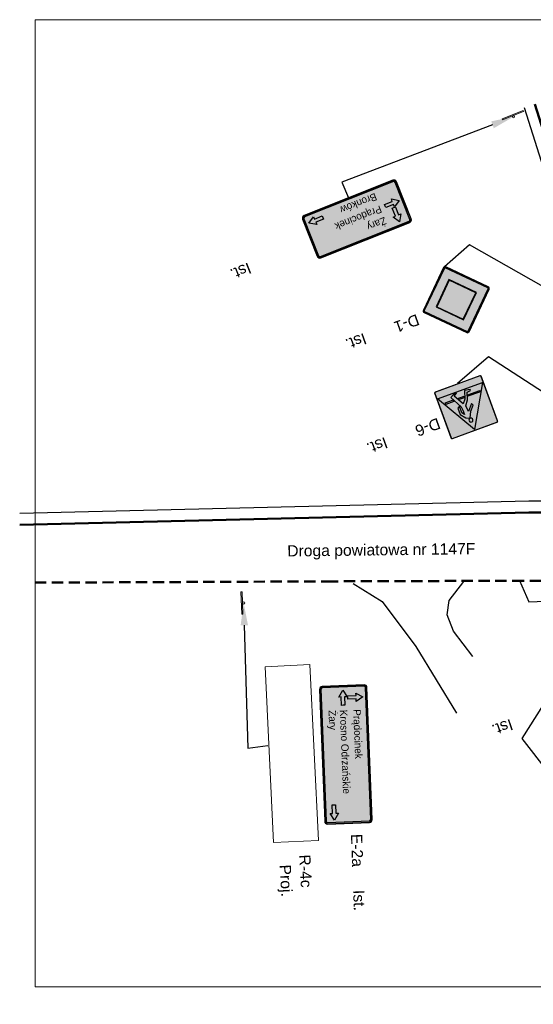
# Model space of a CAD drawing. Header units: millimetres. Extents: x -32728 to 3439, y -21222 to 1675.
# Tile 30 of 49: x 2241 to 2287, y 1266 to 1354. Entities that reach past the tile are written whole.
import ezdxf
from ezdxf import colors
from ezdxf.entities.mleader import LeaderData, LeaderLine
from ezdxf.math import Vec2, Vec3

# ---------------------------------------------------------------- set-up
doc = ezdxf.new("R2010")
doc.units = ezdxf.units.MM
doc.linetypes.add('2', pattern=[1.5, 1, -0.5])
doc.layers.add('0  podklady', color=250, linetype='Continuous', lineweight=5, plot=False)
for name, color, linetype, lineweight in [('10 znaki pionowe istniejące', 251, 'Continuous', 15), ('10 znaki pionowe projektowane', 1, 'Continuous', 15), ('2 droga', 250, 'Continuous', 50)]:
    doc.layers.add(name, color=color, linetype=linetype, lineweight=lineweight)
doc.layers.add('2 krawedz jezdni', color=7, linetype='2', lineweight=50, true_color=0x000000)
doc.layers.add('4 wymiary', color=7, linetype='Continuous', lineweight=15, true_color=0x000000)
for name, color, linetype, true_color in [('ZWTraffic_Color_255_255_255', 7, 'Continuous', 0xffffff), ('ZWTraffic_Grey_0_0_0', 7, 'Continuous', 0x000000), ('ZWTraffic_Grey_0_148_66', 7, 'Continuous', 0x5e5e5e), ('ZWTraffic_Grey_2', 7, 'Continuous', 0xe1e1e1), ('ZWTraffic_Grey_255_255_255', 7, 'Continuous', 0xffffff), ('ZWTraffic_Grey_5', 7, 'Continuous', 0x1d1d1d)]:
    doc.layers.add(name, color=color, linetype=linetype, true_color=true_color)
doc.styles.add('Drogowy', font='Drogowa.ttf')
doc.styles.add('plan', font='arial.ttf', dxfattribs={"height": 1})
doc.styles.get("Standard").update_dxf_attribs({"font": 'arial.ttf'})
picture_1 = doc.add_image_def('image27.png', size_in_pixel=(1893, 896))
picture_2 = doc.add_image_def('image103.png', size_in_pixel=(2967, 756))

# ---------------------------------------------------------------- blocks, each defined once
blk = doc.blocks.new('P_Opis_Pionowe')
for tag, p in [('Symbol', (0, 0)), ('Stan', (5, 0))]:
    blk.add_attdef(tag, p, '', height=1)
at = {"flags": 1}
for tag, p in [('Wielkość', (0, -1.2)), ('Odblaskowość', (0, -2.4)), ('Aktywny', (0, -3.6)), ('Ilość', (0, -4.8)), ('Dodatkowe', (0, -6)), ('Kilometraż', (0, -7.2)), ('NrDrogi', (0, -8.4))]:
    blk.add_attdef(tag, p, '', height=1, dxfattribs=at)
blk = doc.blocks.new('D-6_')
at = {"layer": 'ZWTraffic_Grey_0_0_0'}
h = blk.add_hatch(color=256, dxfattribs=at)
h.dxf.hatch_style = 1
h.paths.add_polyline_path([(-175, 195), (-175, 177), (-74, 158), (-27, 306), (31, 373), (133, 194), (73, 157), (135, 157), (195, 192), (79, 414), (72, 481), (72, 565), (108, 517), (108, 393), (144, 414), (144, 535), (72, 628), (0, 661), (-54, 547), (-128, 461), (-111, 424), (-14, 535), (0, 427), (-67, 333), (-110, 204)])
h.paths.add_polyline_path([(-331, 252), (-317, 279), (-97, 279), (-106, 252)])
h.paths.add_polyline_path([(36, 697, 2.414214), (0, 661, 0.414214)])
h.paths.add_polyline_path([(162, 279), (176, 252), (331, 252), (317, 279)])
h.paths.add_polyline_path([(-33, 252), (-24, 279), (72, 279), (88, 252)])
at = {"layer": 'ZWTraffic_Grey_255_255_255'}
h = blk.add_hatch(color=256, dxfattribs=at)
h.dxf.hatch_style = 1
h.paths.add_polyline_path([(-450, 30, 0.414214), (-420, 0), (0, 0), (420, 0, 0.414214), (450, 30), (450, 870, 0.414214), (420, 900), (-420, 900, 0.414214), (-450, 870)])
h.paths.add_polyline_path([(-441, 30, 0.414214), (-420, 9), (420, 9, 0.414214), (441, 30), (441, 870, 0.414214), (420, 891), (-420, 891, 0.414214), (-441, 870)], flags=16)
h.paths.add_polyline_path([(-390, 240), (-390, 795), (-240, 795), (-240, 613), (90, 613), (90, 878), (293, 878), (293, 22), (90, 22), (90, 422), (-240, 422), (-240, 240)], flags=0)
h.paths.add_polyline_path([(-382, 248), (-382, 788), (-247, 788), (-247, 613), (-247, 248)], flags=0)
h = blk.add_hatch(color=256, dxfattribs=at)
h.dxf.hatch_style = 1
h.paths.add_polyline_path([(-426, 135), (0, 876), (426, 135)])
at = {"layer": 'ZWTraffic_Grey_5'}
h = blk.add_hatch(color=256, dxfattribs=at)
h.dxf.hatch_style = 1
h.paths.add_polyline_path([(-420, 9), (420, 9, 0.414214), (441, 30), (441, 870, 0.414214), (420, 891), (-420, 891, 0.414214), (-441, 870), (-441, 30, 0.414214)])
at = {"layer": 'ZWTraffic_Grey_0_0_0'}
blk.add_lwpolyline([(36, 697, 2.414214), (0, 661, 0.414214)], format="xyb", close=True, dxfattribs=at)
for points in [[(-175, 195), (-175, 177), (-74, 158), (-27, 306), (31, 373), (133, 194), (73, 157), (135, 157), (195, 192), (79, 414), (72, 481), (72, 565), (108, 517), (108, 393), (144, 414), (144, 535), (72, 628), (0, 661), (-54, 547), (-128, 461), (-111, 424), (-14, 535), (0, 427), (-67, 333), (-110, 204)], [(-331, 252), (-317, 279), (-97, 279), (-106, 252)], [(-33, 252), (-24, 279), (72, 279), (88, 252)], [(162, 279), (176, 252), (331, 252), (317, 279)]]:
    blk.add_lwpolyline(points, close=True, dxfattribs=at)
at = {"layer": 'ZWTraffic_Grey_255_255_255'}
blk.add_lwpolyline([(-420, 9), (420, 9, 0.414214), (441, 30), (441, 870, 0.414214), (420, 891), (-420, 891, 0.414214), (-441, 870), (-441, 30, 0.414214), (-420, 9)], format="xyb", close=True, dxfattribs=at)
blk.add_lwpolyline([(-426, 135), (0, 876), (426, 135)], close=True, dxfattribs=at)
at = {"layer": 'ZWTraffic_Grey_5', "const_width": 5}
blk.add_lwpolyline([(-420, 0), (420, 0, 0.414214), (450, 30), (450, 870, 0.414214), (420, 900), (-420, 900, 0.414214), (-450, 870), (-450, 30, 0.414214)], format="xyb", close=True, dxfattribs=at)
blk = doc.blocks.new('Słupek')
h = blk.add_hatch(color=256)
h.paths.add_polyline_path([(-50, -5), (0, -5), (50, -5), (50, -10), (-50, -10)])
h.paths.add_polyline_path([(5, 0, 1), (-5, 0, 1)])
at = {"color": 7}
blk.add_lwpolyline([(-50, -5), (50, -5), (50, -10), (-50, -10)], close=True, dxfattribs=at)
blk.add_circle((0, 0), 5, dxfattribs=at)
blk = doc.blocks.new('EArrow_')
at = {"true_color": 0x6d6d6d}
blk.add_hatch(color=251, dxfattribs=at).paths.add_polyline_path([(-0.5, 0), (-0.5, 0.111), (0.056, 0.111), (0.056, 0.278), (0.5, 0), (0.056, -0.278), (0.056, -0.111), (-0.5, -0.111)])
at = {"color": 18, "true_color": 0x060606}
blk.add_lwpolyline([(-0.5, 0), (-0.5, 0.111), (0.056, 0.111), (0.056, 0.278), (0.5, 0), (0.056, -0.278), (0.056, -0.111), (-0.5, -0.111)], close=True, dxfattribs=at)
blk = doc.blocks.new('E_62051_')
at = {"layer": 'ZWTraffic_Grey_0_148_66'}
h = blk.add_hatch(color=256, dxfattribs=at)
edge = h.paths.add_edge_path()
edge.add_line((-1177, 0), (1177, 0))
edge.add_arc((1177, 50), 50, 270.0013, 359.9987)
edge.add_line((1227, 50), (1227, 796))
edge.add_arc((1177, 796), 50, 0.0013, 89.9987)
edge.add_line((1177, 846), (-1177, 846))
edge.add_arc((-1177, 796), 50, 90.0013, 179.9987)
edge.add_line((-1227, 796), (-1227, 50))
edge.add_arc((-1177, 50), 50, 180.0013, 269.9987)
edge = h.paths.add_edge_path(flags=0)
edge.add_line((-1177, 5), (1177, 5))
edge.add_arc((1177, 50), 45, 270.0013, 359.9987)
edge.add_line((1222, 50), (1222, 796))
edge.add_arc((1177, 796), 45, 0.0013, 89.9987)
edge.add_line((1177, 841), (-1177, 841))
edge.add_arc((-1177, 796), 45, 90.0013, 179.9987)
edge.add_line((-1222, 796), (-1222, 50))
edge.add_arc((-1177, 50), 45, 180.0013, 269.9987)
h = blk.add_hatch(color=256, dxfattribs=at)
edge = h.paths.add_edge_path()
edge.add_line((-1177, 25), (1177, 25))
edge.add_arc((1177, 50), 25, 270.0013, 359.9987)
edge.add_line((1202, 50), (1202, 796))
edge.add_arc((1177, 796), 25, 0.0013, 89.9987)
edge.add_line((1177, 821), (-1177, 821))
edge.add_arc((-1177, 796), 25, 90.0013, 179.9987)
edge.add_line((-1202, 796), (-1202, 50))
edge.add_arc((-1177, 50), 25, 180.0013, 269.9987)
at = {"layer": 'ZWTraffic_Grey_255_255_255'}
h = blk.add_hatch(color=256, dxfattribs=at)
edge = h.paths.add_edge_path()
edge.add_line((-1177, 5), (1177, 5))
edge.add_arc((1177, 50), 45, 270.0013, 359.9987)
edge.add_line((1222, 50), (1222, 796))
edge.add_arc((1177, 796), 45, 0.0013, 89.9987)
edge.add_line((1177, 841), (-1177, 841))
edge.add_arc((-1177, 796), 45, 90.0013, 179.9987)
edge.add_line((-1222, 796), (-1222, 50))
edge.add_arc((-1177, 50), 45, 180.0013, 269.9987)
edge = h.paths.add_edge_path(flags=0)
edge.add_line((-1177, 25), (1177, 25))
edge.add_arc((1177, 50), 25, 270.0013, 359.9987)
edge.add_line((1202, 50), (1202, 796))
edge.add_arc((1177, 796), 25, 0.0013, 89.9987)
edge.add_line((1177, 821), (-1177, 821))
edge.add_arc((-1177, 796), 25, 90.0013, 179.9987)
edge.add_line((-1202, 796), (-1202, 50))
edge.add_arc((-1177, 50), 25, 180.0013, 269.9987)
at = {"layer": 'ZWTraffic_Grey_0_148_66'}
blk.add_lwpolyline([(-1177, 0), (1177, 0, 0.4142), (1227, 50), (1227, 796, 0.4142), (1177, 846), (-1177, 846, 0.4142), (-1227, 796), (-1227, 50, 0.4142)], format="xyb", close=True, dxfattribs=at)
at = {"layer": 'ZWTraffic_Grey_255_255_255'}
for points in [[(-1177, 5), (1177, 5, 0.4142), (1222, 50), (1222, 796, 0.4142), (1177, 841), (-1177, 841, 0.4142), (-1222, 796), (-1222, 50, 0.4142)], [(-1177, 25), (1177, 25, 0.4142), (1202, 50), (1202, 796, 0.4142), (1177, 821), (-1177, 821, 0.4142), (-1202, 796), (-1202, 50, 0.4142)]]:
    blk.add_lwpolyline(points, format="xyb", close=True, dxfattribs=at)
at = {"layer": 'ZWTraffic_Color_255_255_255', "xscale": 270, "yscale": 270, "zscale": 270}
for p, rotation in [((-1012, 631), 90), ((-1012, 411), 180), ((1026, 176), 360)]:
    blk.add_blockref('EArrow_', p, dxfattribs=dict(at, rotation=rotation))
at = {"layer": 'ZWTraffic_Grey_255_255_255', "char_height": 132, "attachment_point": 4, "style": 'Drogowy'}
for s, insert in [('{\\fDROGOWA;Prądocinek}', (-797, 631)), ('{\\fDROGOWA;Krosno Odrzańskie}', (-797, 411)), ('{\\fDROGOWA;Żary}', (-797, 191))]:
    blk.add_mtext(s, dxfattribs=dict(at, insert=insert))
blk = doc.blocks.new('E_72971_')
at = {"layer": 'ZWTraffic_Grey_0_148_66'}
h = blk.add_hatch(color=256, dxfattribs=at)
edge = h.paths.add_edge_path()
edge.add_line((-852.428, 0), (852.428, 0))
edge.add_arc((852.427, 50.001), 50.001, 270.0013265, 359.9986735)
edge.add_line((902.428, 50), (902.428, 760))
edge.add_arc((852.427, 759.999), 50.001, 0.0013265, 89.9986735)
edge.add_line((852.428, 810), (-852.428, 810))
edge.add_arc((-852.427, 759.999), 50.001, 90.0013265, 179.9986735)
edge.add_line((-902.428, 760), (-902.428, 50))
edge.add_arc((-852.427, 50.001), 50.001, 180.0013265, 269.9986735)
edge = h.paths.add_edge_path(flags=0)
edge.add_line((-852.428, 5), (852.428, 5))
edge.add_arc((852.427, 50.001), 45.001, 270.0013265, 359.9986735)
edge.add_line((897.428, 50), (897.428, 760))
edge.add_arc((852.427, 759.999), 45.001, 0.0013265, 89.9986735)
edge.add_line((852.428, 805), (-852.428, 805))
edge.add_arc((-852.427, 759.999), 45.001, 90.0013265, 179.9986735)
edge.add_line((-897.428, 760), (-897.428, 50))
edge.add_arc((-852.427, 50.001), 45.001, 180.0013265, 269.9986735)
h = blk.add_hatch(color=256, dxfattribs=at)
edge = h.paths.add_edge_path()
edge.add_line((-852.428, 25), (852.428, 25))
edge.add_arc((852.427, 50.001), 25.001, 270.0013265, 359.9986735)
edge.add_line((877.428, 50), (877.428, 760))
edge.add_arc((852.427, 759.999), 25.001, 0.0013265, 89.9986735)
edge.add_line((852.428, 785), (-852.428, 785))
edge.add_arc((-852.427, 759.999), 25.001, 90.0013265, 179.9986735)
edge.add_line((-877.428, 760), (-877.428, 50))
edge.add_arc((-852.427, 50.001), 25.001, 180.0013265, 269.9986735)
at = {"layer": 'ZWTraffic_Grey_255_255_255'}
h = blk.add_hatch(color=256, dxfattribs=at)
edge = h.paths.add_edge_path()
edge.add_line((-852.428, 5), (852.428, 5))
edge.add_arc((852.427, 50.001), 45.001, 270.0013265, 359.9986735)
edge.add_line((897.428, 50), (897.428, 760))
edge.add_arc((852.427, 759.999), 45.001, 0.0013265, 89.9986735)
edge.add_line((852.428, 805), (-852.428, 805))
edge.add_arc((-852.427, 759.999), 45.001, 90.0013265, 179.9986735)
edge.add_line((-897.428, 760), (-897.428, 50))
edge.add_arc((-852.427, 50.001), 45.001, 180.0013265, 269.9986735)
edge = h.paths.add_edge_path(flags=0)
edge.add_line((-852.428, 25), (852.428, 25))
edge.add_arc((852.427, 50.001), 25.001, 270.0013265, 359.9986735)
edge.add_line((877.428, 50), (877.428, 760))
edge.add_arc((852.427, 759.999), 25.001, 0.0013265, 89.9986735)
edge.add_line((852.428, 785), (-852.428, 785))
edge.add_arc((-852.427, 759.999), 25.001, 90.0013265, 179.9986735)
edge.add_line((-877.428, 760), (-877.428, 50))
edge.add_arc((-852.427, 50.001), 25.001, 180.0013265, 269.9986735)
at = {"layer": 'ZWTraffic_Grey_0_148_66'}
blk.add_lwpolyline([(-852.428, 0), (852.428, 0, 0.4142), (902.428, 50), (902.428, 760, 0.4142), (852.428, 810), (-852.428, 810, 0.4142), (-902.428, 760), (-902.428, 50, 0.4142)], format="xyb", close=True, dxfattribs=at)
at = {"layer": 'ZWTraffic_Grey_255_255_255'}
for points in [[(-852.428, 5), (852.428, 5, 0.4142), (897.428, 50), (897.428, 760, 0.4142), (852.428, 805), (-852.428, 805, 0.4142), (-897.428, 760), (-897.428, 50, 0.4142)], [(-852.428, 25), (852.428, 25, 0.4142), (877.428, 50), (877.428, 760, 0.4142), (852.428, 785), (-852.428, 785, 0.4142), (-877.428, 760), (-877.428, 50, 0.4142)]]:
    blk.add_lwpolyline(points, format="xyb", close=True, dxfattribs=at)
at = {"layer": 'ZWTraffic_Color_255_255_255', "xscale": 270, "yscale": 270, "zscale": 270}
for p, rotation in [((-687.428, 595), 90), ((-687.428, 375), 180)]:
    blk.add_blockref('EArrow_', p, dxfattribs=dict(at, rotation=rotation))
blk.add_blockref('EArrow_', (687.428, 155), dxfattribs=at)
at = {"layer": 'ZWTraffic_Grey_255_255_255', "char_height": 132, "attachment_point": 4, "style": 'Drogowy'}
for s, insert in [('{\\fDROGOWA;Żary}', (-472.428, 595)), ('{\\fDROGOWA;Prądocinek}', (-472.428, 375)), ('{\\fDROGOWA;Bronków}', (-472.428, 155))]:
    blk.add_mtext(s, dxfattribs=dict(at, insert=insert))
blk = doc.blocks.new('D-1_')
at = {"layer": 'ZWTraffic_Grey_0_0_0'}
h = blk.add_hatch(color=256, dxfattribs=at)
h.dxf.hatch_style = 1
h.paths.add_polyline_path([(-615, 603), (-21, 9, 0.414214), (21, 9), (615, 603, 0.414214), (615, 645), (21, 1239, 0.414214), (-21, 1239), (-615, 645, 0.414214)])
h.paths.add_polyline_path([(-602, 615), (-8, 22, 0.414214), (8, 22), (602, 615, 0.414214), (602, 632), (8, 1226, 0.414214), (-8, 1226), (-602, 632, 0.414214)], flags=16)
h.paths.add_polyline_path([(0, 242), (-382, 624), (0, 1006), (382, 624)], flags=0)
h.paths.add_polyline_path([(0, 255), (-369, 624), (0, 993), (369, 624)], flags=0)
h = blk.add_hatch(color=256, dxfattribs=at)
h.dxf.hatch_style = 1
h.paths.add_polyline_path([(-381, 624), (0, 1006), (382, 624), (0, 242)])
h.paths.add_polyline_path([(-369, 624), (0, 993), (369, 624), (0, 255)], flags=16)
at = {"layer": 'ZWTraffic_Grey_2'}
h = blk.add_hatch(color=256, dxfattribs=at)
h.dxf.hatch_style = 1
h.paths.add_polyline_path([(0, 255), (369, 624), (0, 993), (-369, 624)])
at = {"layer": 'ZWTraffic_Grey_255_255_255'}
h = blk.add_hatch(color=256, dxfattribs=at)
h.dxf.hatch_style = 1
h.paths.add_polyline_path([(-602, 615, -0.414214), (-602, 632), (-8, 1226, -0.414214), (8, 1226), (602, 632, -0.414214), (602, 615), (8, 22, -0.414214), (-8, 22)])
h.paths.add_polyline_path([(-381, 624), (0, 1006), (382, 624), (0, 242)], flags=16)
h.paths.add_polyline_path([(-369, 624), (0, 993), (369, 624), (0, 255)], flags=0)
at = {"layer": 'ZWTraffic_Grey_0_0_0'}
for points in [[(21, 9), (615, 603, 0.414214), (615, 645), (21, 1239, 0.414214), (-21, 1239), (-615, 645, 0.414214), (-615, 603), (-21, 9, 0.414214)], [(8, 22), (602, 615, 0.414214), (602, 632), (8, 1226, 0.414214), (-8, 1226), (-602, 632, 0.414214), (-602, 615), (-8, 22, 0.414214), (8, 22)]]:
    blk.add_lwpolyline(points, format="xyb", close=True, dxfattribs=at)
for points in [[(0, 242), (382, 624), (0, 1006), (-381, 624), (0, 242)], [(0, 255), (369, 624), (0, 993), (-369, 624), (0, 255)]]:
    blk.add_lwpolyline(points, close=True, dxfattribs=at)

msp = doc.modelspace()

# ---------------------------------------------------------------- linework, layer by layer
at = {"layer": '2 droga', "color": 0}
msp.add_lwpolyline([(2287.02, 1346.631), (2296.349, 1317.196), (2296.349, 1314.297), (2294.99, 1311.58), (2292.273, 1310.222), (2286.477, 1310.222), (2241.101, 1309.135)], dxfattribs=at)
at = {"layer": '2 droga', "color": 0, "lineweight": 30}
for points in [[(2286.067, 1346.329), (2295.349, 1317.041), (2295.349, 1314.533), (2294.245, 1312.326), (2292.037, 1311.222), (2286.465, 1311.222), (2241.077, 1310.135)], [(2270.824, 1303.882), (2273.399, 1302.299), (2276.404, 1298.268), (2280.018, 1292.325)], [(2281.47, 1297.39), (2279.747, 1299.653), (2279.207, 1301.105), (2279.376, 1302.388), (2280.693, 1304.076)], [(2285.657, 1304.144), (2286.467, 1302.253), (2290.992, 1302.422), (2302.906, 1268.862)]]:
    msp.add_lwpolyline(points, dxfattribs=at)
at = {"layer": '2 krawedz jezdni', "color": 0}
msp.add_lwpolyline([(2242.448, 1303.966), (2268.487, 1304.079), (2285.073, 1304.135), (2294.243, 1304.135), (2298.036, 1303.173), (2301.036, 1300.909), (2303.074, 1298.078), (2309.074, 1281.663), (2314.055, 1266.379)], dxfattribs=at)

# ---------------------------------------------------------------- block references
at = {"layer": '10 znaki pionowe istniejące'}
for name, p, xscale, yscale, zscale, rotation in [('Słupek', (2285.107, 1345.495), 0.02, 0.02, 0.02, 201.7054367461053), ('E_72971_', (2270.398, 1338.261), 0.005, 0.005, 0.005, 201.7054367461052), ('D-1_', (2278.949, 1332.128), 0.005, 0.005, 0.005, 199.7560009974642), ('D-6_', (2280.114, 1321.722), 0.005, 0.005, 0.005, 200.0952311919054), ('Słupek', (2261.048, 1302.163), 0.02, 0.02, 0.02, 272.2239612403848), ('E_62051_', (2268.046, 1288.571), 0.005, 0.005, 0.005, 272.2239612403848)]:
    msp.add_blockref(name, p, dxfattribs=dict(at, xscale=xscale, yscale=yscale, zscale=zscale, rotation=rotation))
for p, rotation, values in [((2266.116, 1334.377), 201.7054367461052, {'Stan': 'Ist.'}), ((2276.48, 1327.926), 199.7560009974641, {'Symbol': 'D-1', 'Stan': 'Ist.'}), ((2278.352, 1318.681), 200.0952311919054, {'Symbol': 'D-6', 'Stan': 'Ist.'}), ((2289.577, 1293.448), 198.8057901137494, {'Stan': 'Ist.'}), ((2270.613, 1281.552), 272.2239612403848, {'Symbol': 'E-2a', 'Stan': 'Ist.'})]:
    msp.add_blockref('P_Opis_Pionowe', p, dxfattribs=dict(at, rotation=rotation)).add_auto_attribs(values)
at = {"layer": '10 znaki pionowe projektowane'}
ref = msp.add_blockref('P_Opis_Pionowe', (2265.992, 1279.703), dxfattribs=dict(at, rotation=273.1868554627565))
ref.add_attrib('Symbol', 'R-4c', (2265.992, 1279.703), dxfattribs={"layer": '0', "height": 1, "rotation": 9273.18686})
ref.add_attrib('Stan', 'Proj.', (2264.252, 1278.808), dxfattribs={"layer": '0', "height": 1, "rotation": 9273.18686})

# ---------------------------------------------------------------- texts
at = {"layer": '4 wymiary', "insert": (2264.927, 1307.298), "char_height": 1, "width": 16.73043, "attachment_point": 1, "rotation": 0.70207, "style": 'plan'}
msp.add_mtext('Droga powiatowa nr 1147F', dxfattribs=at)

# ---------------------------------------------------------------- pictures from other files: only their frames are drawn
at = {"layer": '0  podklady'}
image = msp.add_image(picture_1, insert=(2242.462, 1267.94), size_in_units=(182.137, 86.209), dxfattribs=at)
image.dxf.flags = 7
at = {"layer": '10 znaki pionowe projektowane'}
image = msp.add_image(picture_2, insert=(2262.952, 1296.475), size_in_units=(15.698, 4), rotation=-87.18444, dxfattribs=at)
image.dxf.flags = 7

# ---------------------------------------------------------------- leaders
at = {"layer": '10 znaki pionowe istniejące'}
ml = msp.add_multileader_mtext('Standard', dxfattribs=at)
ml.set_content('', color=256)
ml.set_leader_properties()
ml.build(insert=Vec2(0, 0))
ml.multileader.update_dxf_attribs({"has_dogleg": 0, "arrow_head_size": 2})
ctx = ml.context
ctx.base_point, ctx.arrow_head_size, ctx.plane_origin = Vec3(2266.398, 1338.261), 2, Vec3(0, 316.759)
ctx.text_align_type = 2
notes = []
notes.append((ctx, [(0, (1, 1, 0), (2278.398, 1338.261), (-1, 0), 8, [(0, [(2285.107, 1345.495), (2269.803, 1339.673)], 256, [])])]))
ctx.mtext.insert, ctx.mtext.alignment, ctx.mtext.flow_direction = Vec3(2268.398, 1340.261), 3, 5
ml = msp.add_multileader_mtext('Standard', dxfattribs=at)
ml.set_content('', color=256)
ml.set_leader_properties()
ml.build(insert=Vec2(0, 0))
ml.multileader.update_dxf_attribs({"has_dogleg": 0, "arrow_head_size": 2})
ctx = ml.context
ctx.base_point, ctx.arrow_head_size, ctx.plane_origin = Vec3(2274.949, 1332.128), 2, Vec3(0, 316.759)
ctx.text_align_type = 2
notes.append((ctx, [(0, (1, 1, 0), (2286.949, 1332.128), (-1, 0), 8, [(0, [(2290.898, 1328.543), (2281.194, 1334.083)], 256, [])])]))
ctx.mtext.insert, ctx.mtext.alignment, ctx.mtext.flow_direction = Vec3(2276.949, 1334.128), 3, 5
ml = msp.add_multileader_mtext('Standard', dxfattribs=at)
ml.set_content('', color=256)
ml.set_leader_properties()
ml.build(insert=Vec2(0, 0))
ml.multileader.update_dxf_attribs({"has_dogleg": 0, "arrow_head_size": 2})
ctx = ml.context
ctx.base_point, ctx.arrow_head_size, ctx.plane_origin = Vec3(2276.114, 1321.722), 2, Vec3(0, 316.759)
ctx.text_align_type = 2
notes.append((ctx, [(0, (1, 1, 0), (2288.114, 1321.722), (-1, 0), 8, [(0, [(2294.574, 1316.52), (2282.87, 1324.099)], 256, [])])]))
ctx.mtext.insert, ctx.mtext.alignment, ctx.mtext.flow_direction = Vec3(2278.114, 1323.722), 3, 5
ml = msp.add_multileader_mtext('Standard', dxfattribs=at)
ml.set_content('', color=256)
ml.set_leader_properties()
ml.build(insert=Vec2(0, 0))
ml.multileader.update_dxf_attribs({"has_dogleg": 0, "arrow_head_size": 2})
ctx = ml.context
ctx.base_point, ctx.arrow_head_size, ctx.plane_origin = Vec3(2288.233, 1287.022), 2, Vec3(0, 316.759)
ctx.text_align_type = 2
notes.append((ctx, [(0, (1, 1, 0), (2280.233, 1287.022), (1, 0), 8, [(0, [(2294.177, 1303.265), (2285.843, 1290.071)], 256, [])])]))
ctx.mtext.insert, ctx.mtext.alignment, ctx.mtext.flow_direction = Vec3(2290.233, 1289.022), 3, 5
ml = msp.add_multileader_mtext('Standard', dxfattribs=at)
ml.set_content('', color=256)
ml.set_leader_properties()
ml.build(insert=Vec2(0, 0))
ml.multileader.update_dxf_attribs({"has_dogleg": 0, "arrow_head_size": 2})
ctx = ml.context
ctx.base_point, ctx.arrow_head_size, ctx.plane_origin = Vec3(2259.192, 1289.448), 2, Vec3(0, 316.759)
ctx.text_align_type = 2
notes.append((ctx, [(0, (1, 1, 0), (2271.192, 1289.448), (-1, 0), 8, [(0, [(2261.048, 1302.163), (2261.427, 1289.216)], 256, [])])]))
ctx.mtext.insert, ctx.mtext.alignment, ctx.mtext.flow_direction = Vec3(2261.192, 1291.448), 3, 5
for ctx, leaders in notes:
    for number, flags, end, landing, length, lines in leaders:
        leader = LeaderData()
        leader.index, (leader.has_last_leader_line, leader.has_dogleg_vector, leader.attachment_direction) = number, flags
        leader.last_leader_point, leader.dogleg_vector, leader.dogleg_length = Vec3(end), Vec3(landing), length
        for number, points, colour, breaks in lines:
            line = LeaderLine()
            line.index, line.vertices, line.color, line.breaks = number, Vec3.list(points), colors.encode_raw_color(colour), breaks
            leader.lines.append(line)
        ctx.leaders.append(leader)

doc.saveas('drawing.dxf')
